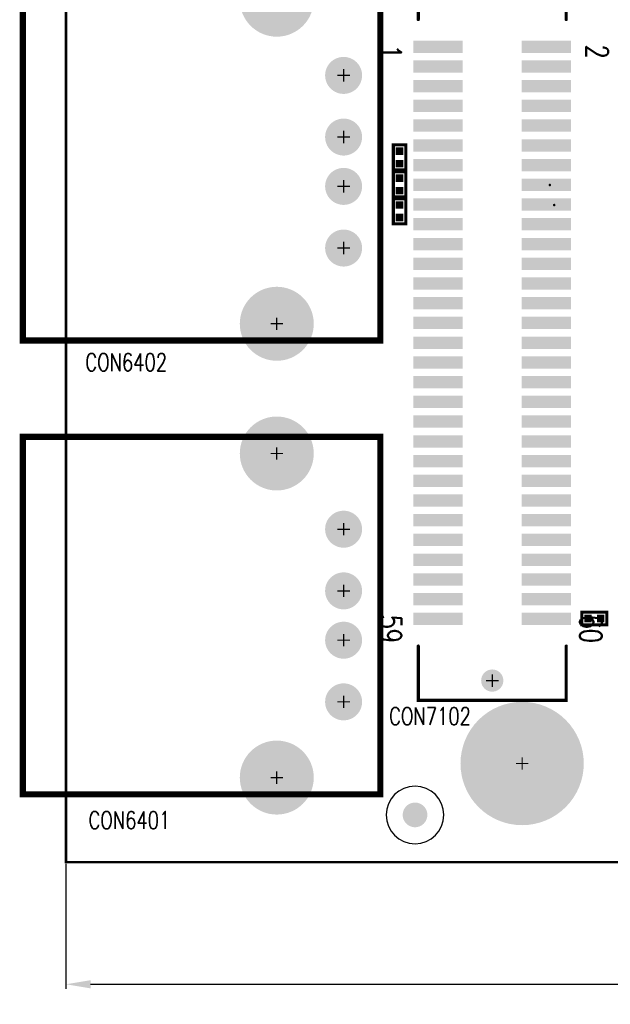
# Model space of a CAD drawing. Extents: x -1.9 to 62.2, y -5.8 to 85.1.
# Tile 1 of 13: x -1.9 to 22.1, y -5.8 to 34.2. Entities that reach past the tile are written whole.
import ezdxf

# ---------------------------------------------------------------- set-up
doc = ezdxf.new("R2010")
doc.units = 0
doc.linetypes.add('KEEPOUT_00011110$0', pattern=[2, 1, 1])
doc.layers.get('0').update_dxf_attribs({"linetype": 'CONTINUOUS'})
doc.layers.get('DEFPOINTS').update_dxf_attribs({"linetype": 'CONTINUOUS'})
for name, color, linetype in [('BOARD_OUTLINE_00', 254, 'CONTINUOUS'), ('DRIL_NPLTE_THRU_01', 3, 'CONTINUOUS'), ('DRIL_PLTE_THRU_01', 3, 'CONTINUOUS'), ('DRIL_SYMBOL', 254, 'CONTINUOUS'), ('KEEPOUT_01', 1, 'CONTINUOUS'), ('PADS_INNER', 96, 'CONTINUOUS'), ('PADS_TOP', 96, 'CONTINUOUS'), ('PART_TOP_2DLINE_00', 1, 'CONTINUOUS'), ('PART_TOP_2DLINE_01', 1, 'CONTINUOUS'), ('PART_TOP_TEXT_26', 255, 'CONTINUOUS'), ('TEXT_26', 255, 'CONTINUOUS')]:
    doc.layers.add(name, color=color, linetype=linetype)
doc.styles.add('W0$1016', font='simplex', dxfattribs={"width": 0.75})
doc.styles.add('W0$127', font='simplex', dxfattribs={"width": 0.75})
doc.dimstyles.get("Standard").update_dxf_attribs({"dimtxt": 1, "dimasz": 1, "dimexe": 0.18, "dimexo": 0.0625, "dimgap": 0.09, "dimtad": 0, "dimtih": 1, "dimtoh": 1, "dimzin": 0, "dimcen": 0.09, "dimclrd": 2, "dimclre": 2, "dimclrt": 2, "dimazin": 3, "dimtfac": 1, "dimtofl": 0, "dimtmove": 0, "dimatfit": 3})

# ---------------------------------------------------------------- blocks, each defined once
blk = doc.blocks.new('SMOOTH_0$1016')
at = {"const_width": 0.0508}
blk.add_lwpolyline([(-0.0254, 0, 1), (0.0254, 0, 1)], format="xyb", close=True, dxfattribs=at)
blk = doc.blocks.new('BOARD_8')
at = {"layer": 'BOARD_OUTLINE_00', "const_width": 0.1016}
blk.add_lwpolyline([(4.3328, -4.8786), (58.3328, -4.8786), (58.3328, -89.8786), (4.3328, -89.8786), (4.3328, -50.3786), (9.7078, -50.3786), (9.7078, -42.5786), (4.3328, -42.5786)], close=True, dxfattribs=at)
at = {"layer": 'BOARD_OUTLINE_00'}
blk.add_blockref('SMOOTH_0$1016', (4.3328, -89.8786), dxfattribs=at)
blk = doc.blocks.new('DRIL_HOLE_0')
blk.add_lwpolyline([(0, 0, 1), (0, 0, 1)], format="xyb", close=True)
blk = doc.blocks.new('PAD_0')
blk.add_lwpolyline([(0, 0, 1), (0, 0, 1)], format="xyb", close=True)
blk = doc.blocks.new('STK_TOP_94')
at = {"layer": 'DRIL_PLTE_THRU_01'}
blk.add_blockref('DRIL_HOLE_0', (0, 0), dxfattribs=at)
at = {"layer": 'PADS_INNER'}
blk.add_blockref('PAD_0', (0, 0), dxfattribs=at)
at = {"layer": 'PADS_TOP'}
blk.add_blockref('PAD_0', (0, 0), dxfattribs=at)
blk = doc.blocks.new('SYM_TOP_24')
blk.add_blockref('STK_TOP_94', (0, 0))
blk = doc.blocks.new('PART_TOP_140')
blk.add_blockref('SYM_TOP_24', (0, 0))
blk = doc.blocks.new('PART_TOP_144')
blk.add_blockref('SYM_TOP_24', (0, 0))
blk = doc.blocks.new('PART_TOP_145')
blk.add_blockref('SYM_TOP_24', (0, 0))
blk = doc.blocks.new('PART_TOP_146')
blk.add_blockref('SYM_TOP_24', (0, 0))
blk = doc.blocks.new('SMOOTH_0$254')
at = {"const_width": 0.127}
blk.add_lwpolyline([(-0.0635, 0, 1), (0.0635, 0, 1)], format="xyb", close=True, dxfattribs=at)
blk = doc.blocks.new('PART_BODY_TOP_95')
at = {"layer": 'PART_TOP_2DLINE_00', "const_width": 0.254}
blk.add_lwpolyline([(-7.25, -7.25), (7.25, -7.25), (7.25, 7.25), (-7.25, 7.25)], close=True, dxfattribs=at)
at = {"layer": 'PART_TOP_2DLINE_00'}
for p in [(-7.25, 7.25), (7.25, 7.25), (-7.25, -7.25), (7.25, -7.25)]:
    blk.add_blockref('SMOOTH_0$254', p, dxfattribs=at)
blk = doc.blocks.new('DRIL_SYMBOL_1')
at = {"layer": 'DRIL_SYMBOL', "const_width": 0.0508}
for points in [[(-0.254, 0), (0.254, 0)], [(0, -0.254), (0, 0.254)]]:
    blk.add_lwpolyline(points, dxfattribs=at)
blk = doc.blocks.new('DRIL_HOLE_1')
at = {"const_width": 0.5}
blk.add_lwpolyline([(-0.25, 0, 1), (0.25, 0, 1)], format="xyb", close=True, dxfattribs=at)
blk.add_blockref('DRIL_SYMBOL_1', (0, 0))
blk = doc.blocks.new('PAD_20')
at = {"const_width": 0.75}
blk.add_lwpolyline([(0, -0.375, 1), (0, 0.375, 1)], format="xyb", close=True, dxfattribs=at)
blk = doc.blocks.new('STK_TOP_269')
at = {"layer": 'DRIL_PLTE_THRU_01'}
blk.add_blockref('DRIL_HOLE_1', (0, 0), dxfattribs=at)
at = {"layer": 'PADS_INNER'}
blk.add_blockref('PAD_20', (0, 0), dxfattribs=at)
at = {"layer": 'PADS_TOP'}
blk.add_blockref('PAD_20', (0, 0), dxfattribs=at)
blk = doc.blocks.new('DRIL_SYMBOL_2$302')
at = {"layer": 'DRIL_SYMBOL', "const_width": 0.0508}
for points in [[(-0.254, 0), (0.254, 0)], [(0, -0.254), (0, 0.254)]]:
    blk.add_lwpolyline(points, dxfattribs=at)
blk = doc.blocks.new('DRIL_HOLE_2$302')
at = {"const_width": 1.151}
blk.add_lwpolyline([(-0.5755, 0, 1), (0.5755, 0, 1)], format="xyb", close=True, dxfattribs=at)
blk.add_blockref('DRIL_SYMBOL_2$302', (0, 0))
blk = doc.blocks.new('PAD_21')
at = {"const_width": 1.5}
blk.add_lwpolyline([(0, -0.75, 1), (0, 0.75, 1)], format="xyb", close=True, dxfattribs=at)
blk = doc.blocks.new('STK_TOP_270')
at = {"layer": 'DRIL_PLTE_THRU_01'}
blk.add_blockref('DRIL_HOLE_2$302', (0, 0), dxfattribs=at)
at = {"layer": 'PADS_INNER'}
blk.add_blockref('PAD_21', (0, 0), dxfattribs=at)
at = {"layer": 'PADS_TOP'}
blk.add_blockref('PAD_21', (0, 0), dxfattribs=at)
blk = doc.blocks.new('SYM_TOP_48')
for name, p in [('STK_TOP_270', (-3.05, 6.57)), ('PART_BODY_TOP_95', (0, 0)), ('STK_TOP_269', (-5.76, 3.5)), ('STK_TOP_269', (-5.76, 1)), ('STK_TOP_269', (-5.76, -1)), ('STK_TOP_269', (-5.76, -3.5)), ('STK_TOP_270', (-3.05, -6.57))]:
    blk.add_blockref(name, p)
blk = doc.blocks.new('PART_TOP_381')
blk.add_blockref('SYM_TOP_48', (0, 0))
blk = doc.blocks.new('PART_TOP_382')
blk.add_blockref('SYM_TOP_48', (0, 0))
blk = doc.blocks.new('DRIL_SYMBOL_2$5')
at = {"layer": 'DRIL_SYMBOL', "const_width": 0.0508}
for points in [[(-0.254, 0), (0.254, 0)], [(0, -0.254), (0, 0.254)]]:
    blk.add_lwpolyline(points, dxfattribs=at)
blk = doc.blocks.new('DRIL_HOLE_2$5')
at = {"const_width": 1.25}
blk.add_lwpolyline([(-0.625, 0, 1), (0.625, 0, 1)], format="xyb", close=True, dxfattribs=at)
blk.add_blockref('DRIL_SYMBOL_2$5', (0, 0))
blk = doc.blocks.new('PAD_39')
at = {"const_width": 2.5}
blk.add_lwpolyline([(0, -1.25, 1), (0, 1.25, 1)], format="xyb", close=True, dxfattribs=at)
blk = doc.blocks.new('STK_TOP_450')
at = {"layer": 'DRIL_PLTE_THRU_01'}
blk.add_blockref('DRIL_HOLE_2$5', (0, 0), dxfattribs=at)
at = {"layer": 'PADS_INNER'}
blk.add_blockref('PAD_39', (0, 0), dxfattribs=at)
at = {"layer": 'PADS_TOP'}
blk.add_blockref('PAD_39', (0, 0), dxfattribs=at)
blk = doc.blocks.new('SYM_TOP_62')
blk.add_blockref('STK_TOP_450', (0, 0))
blk = doc.blocks.new('PART_TOP_407')
blk.add_blockref('SYM_TOP_62', (0, 0))
blk = doc.blocks.new('PART_BODY_TOP_108')
at = {"layer": 'KEEPOUT_01', "linetype": 'KEEPOUT_00011110$0'}
blk.add_lwpolyline([(-1.1684, 0, 1), (1.1684, 0, 1)], format="xyb", close=True, dxfattribs=at)
blk = doc.blocks.new('PAD_38')
at = {"const_width": 0.5}
blk.add_lwpolyline([(0, -0.25, 1), (0, 0.25, 1)], format="xyb", close=True, dxfattribs=at)
blk = doc.blocks.new('STK_TOP_273')
at = {"layer": 'DRIL_NPLTE_THRU_01'}
blk.add_blockref('DRIL_HOLE_0', (0, 0), dxfattribs=at)
at = {"layer": 'PADS_INNER'}
blk.add_blockref('PAD_0', (0, 0), dxfattribs=at)
at = {"layer": 'PADS_TOP'}
blk.add_blockref('PAD_38', (0, 0), dxfattribs=at)
blk = doc.blocks.new('SYM_TOP_61')
for name in ['PART_BODY_TOP_108', 'STK_TOP_273']:
    blk.add_blockref(name, (0, 0))
blk = doc.blocks.new('PART_TOP_727')
blk.add_blockref('SYM_TOP_61', (0, 0))
blk = doc.blocks.new('PAD_5')
at = {"const_width": 0.0508}
blk.add_lwpolyline([(0, -0.0254, 1), (0, 0.0254, 1)], format="xyb", close=True, dxfattribs=at)
blk = doc.blocks.new('STK_TOP_51')
at = {"layer": 'DRIL_NPLTE_THRU_01'}
blk.add_blockref('DRIL_HOLE_0', (0, 0), dxfattribs=at)
at = {"layer": 'PADS_INNER'}
blk.add_blockref('PAD_0', (0, 0), dxfattribs=at)
at = {"layer": 'PADS_TOP'}
blk.add_blockref('PAD_5', (0, 0), dxfattribs=at)
blk = doc.blocks.new('SYM_TOP_106')
blk.add_blockref('STK_TOP_51', (0, 0))
blk = doc.blocks.new('PART_TOP_738')
blk.add_blockref('SYM_TOP_106', (0, 0))
blk = doc.blocks.new('SYM_TOP_107')
blk.add_blockref('STK_TOP_51', (0, 0))
blk = doc.blocks.new('PART_TOP_739')
blk.add_blockref('SYM_TOP_107', (0, 0))
blk = doc.blocks.new('SMOOTH_0$127')
at = {"const_width": 0.0635}
blk.add_lwpolyline([(-0.03175, 0, 1), (0.03175, 0, 1)], format="xyb", close=True, dxfattribs=at)
blk = doc.blocks.new('PART_BODY_TOP_75')
at = {"layer": 'PART_TOP_2DLINE_01', "const_width": 0.127}
blk.add_lwpolyline([(-0.508, 0.254), (0.508, 0.254), (0.508, -0.254), (-0.508, -0.254)], close=True, dxfattribs=at)
at = {"layer": 'PART_TOP_2DLINE_01'}
for p in [(-0.508, 0.254), (0.508, 0.254), (-0.508, -0.254), (0.508, -0.254)]:
    blk.add_blockref('SMOOTH_0$127', p, dxfattribs=at)
blk = doc.blocks.new('PAD_2')
at = {"const_width": 0.3048}
blk.add_lwpolyline([(-0.1524, 0), (0.1524, 0)], dxfattribs=at)
blk = doc.blocks.new('STK_TOP_41')
at = {"layer": 'DRIL_NPLTE_THRU_01'}
blk.add_blockref('DRIL_HOLE_0', (0, 0), dxfattribs=at)
at = {"layer": 'PADS_INNER'}
blk.add_blockref('PAD_0', (0, 0), dxfattribs=at)
at = {"layer": 'PADS_TOP'}
blk.add_blockref('PAD_2', (0, 0), dxfattribs=at)
blk = doc.blocks.new('SYM_TOP_29')
for name, p in [('PART_BODY_TOP_75', (0, 0)), ('STK_TOP_41', (-0.254, 0)), ('STK_TOP_41', (0.254, 0))]:
    blk.add_blockref(name, p)
blk = doc.blocks.new('PART_TOP_752')
blk.add_blockref('SYM_TOP_29', (0, 0))
blk = doc.blocks.new('PART_TOP_753')
blk.add_blockref('SYM_TOP_29', (0, 0))
blk = doc.blocks.new('PART_TOP_754')
blk.add_blockref('SYM_TOP_29', (0, 0))
blk = doc.blocks.new('PART_BODY_TOP_99')
at = {"layer": 'PART_TOP_2DLINE_00', "const_width": 0.127}
for points in [[(-12.7, 3), (-14.9, 3), (-14.9, -3), (-12.7, -3)], [(12.7, 3), (14.9, 3), (14.9, -3), (12.7, -3)]]:
    blk.add_lwpolyline(points, dxfattribs=at)
at = {"layer": 'PART_TOP_2DLINE_00'}
for p in [(-14.9, 3), (-12.7, 3), (12.7, 3), (14.9, 3), (-14.9, -3), (-12.7, -3), (12.7, -3), (14.9, -3)]:
    blk.add_blockref('SMOOTH_0$127', p, dxfattribs=at)
at = {"layer": 'PART_TOP_TEXT_26', "style": 'W0$127', "width": 0.75}
for s, p in [('2', (-11.684, 3.81)), ('60', (11.43, 3.556)), ('1', (-11.684, -4.572)), ('59', (11.43, -4.572))]:
    blk.add_text(s, height=0.889, dxfattribs=at).set_placement(p)
blk = doc.blocks.new('PAD_28')
at = {"const_width": 0.5}
blk.add_lwpolyline([(-1, 0), (1, 0)], dxfattribs=at)
blk = doc.blocks.new('STK_TOP_356')
at = {"layer": 'DRIL_NPLTE_THRU_01'}
blk.add_blockref('DRIL_HOLE_0', (0, 0), dxfattribs=at)
at = {"layer": 'PADS_INNER'}
blk.add_blockref('PAD_0', (0, 0), dxfattribs=at)
at = {"layer": 'PADS_TOP', "rotation": 90}
blk.add_blockref('PAD_28', (0, 0), dxfattribs=at)
blk = doc.blocks.new('DRIL_SYMBOL_1$3')
at = {"layer": 'DRIL_SYMBOL', "const_width": 0.0508}
for points in [[(-0.254, 0), (0.254, 0)], [(0, -0.254), (0, 0.254)]]:
    blk.add_lwpolyline(points, dxfattribs=at)
blk = doc.blocks.new('DRIL_HOLE_1$3')
at = {"const_width": 0.65}
blk.add_lwpolyline([(-0.325, 0, 1), (0.325, 0, 1)], format="xyb", close=True, dxfattribs=at)
blk.add_blockref('DRIL_SYMBOL_1$3', (0, 0))
blk = doc.blocks.new('PAD_29')
at = {"const_width": 0.65}
blk.add_lwpolyline([(0, -0.325, 1), (0, 0.325, 1)], format="xyb", close=True, dxfattribs=at)
blk = doc.blocks.new('STK_TOP_212')
at = {"layer": 'DRIL_NPLTE_THRU_01'}
blk.add_blockref('DRIL_HOLE_1$3', (0, 0), dxfattribs=at)
at = {"layer": 'PADS_INNER'}
blk.add_blockref('PAD_29', (0, 0), dxfattribs=at)
at = {"layer": 'PADS_TOP'}
blk.add_blockref('PAD_29', (0, 0), dxfattribs=at)
blk = doc.blocks.new('DRIL_SYMBOL_0$9')
at = {"layer": 'DRIL_SYMBOL', "const_width": 0.0508}
for points in [[(-0.254, 0), (0.254, 0)], [(0, -0.254), (0, 0.254)]]:
    blk.add_lwpolyline(points, dxfattribs=at)
blk = doc.blocks.new('DRIL_HOLE_0$9')
at = {"const_width": 0.45}
blk.add_lwpolyline([(-0.225, 0, 1), (0.225, 0, 1)], format="xyb", close=True, dxfattribs=at)
blk.add_blockref('DRIL_SYMBOL_0$9', (0, 0))
blk = doc.blocks.new('PAD_30')
at = {"const_width": 0.45}
blk.add_lwpolyline([(0, -0.225, 1), (0, 0.225, 1)], format="xyb", close=True, dxfattribs=at)
blk = doc.blocks.new('STK_TOP_213')
at = {"layer": 'DRIL_NPLTE_THRU_01'}
blk.add_blockref('DRIL_HOLE_0$9', (0, 0), dxfattribs=at)
at = {"layer": 'PADS_INNER'}
blk.add_blockref('PAD_30', (0, 0), dxfattribs=at)
at = {"layer": 'PADS_TOP'}
blk.add_blockref('PAD_30', (0, 0), dxfattribs=at)
blk = doc.blocks.new('SYM_TOP_52')
for name, p in [('PART_BODY_TOP_99', (0, 0)), ('STK_TOP_356', (-11.6, 2.2)), ('STK_TOP_356', (-10.8, 2.2)), ('STK_TOP_356', (-10, 2.2)), ('STK_TOP_356', (-9.2, 2.2)), ('STK_TOP_356', (-8.4, 2.2)), ('STK_TOP_356', (-7.6, 2.2)), ('STK_TOP_356', (-6.8, 2.2)), ('STK_TOP_356', (-6, 2.2)), ('STK_TOP_356', (-5.2, 2.2)), ('STK_TOP_356', (-4.4, 2.2)), ('STK_TOP_356', (-3.6, 2.2)), ('STK_TOP_356', (-2.8, 2.2)), ('STK_TOP_356', (-2, 2.2)), ('STK_TOP_356', (-1.2, 2.2)), ('STK_TOP_356', (-0.4, 2.2)), ('STK_TOP_356', (0.4, 2.2)), ('STK_TOP_356', (1.2, 2.2)), ('STK_TOP_356', (2, 2.2)), ('STK_TOP_356', (2.8, 2.2)), ('STK_TOP_356', (3.6, 2.2)), ('STK_TOP_356', (4.4, 2.2)), ('STK_TOP_356', (5.2, 2.2)), ('STK_TOP_356', (6, 2.2)), ('STK_TOP_356', (6.8, 2.2)), ('STK_TOP_356', (7.6, 2.2)), ('STK_TOP_356', (8.4, 2.2)), ('STK_TOP_356', (9.2, 2.2)), ('STK_TOP_356', (10, 2.2)), ('STK_TOP_356', (10.8, 2.2)), ('STK_TOP_356', (11.6, 2.2)), ('STK_TOP_212', (-14.1, 0)), ('STK_TOP_213', (14.1, 0)), ('STK_TOP_356', (-11.6, -2.2)), ('STK_TOP_356', (-10.8, -2.2)), ('STK_TOP_356', (-10, -2.2)), ('STK_TOP_356', (-9.2, -2.2)), ('STK_TOP_356', (-8.4, -2.2)), ('STK_TOP_356', (-7.6, -2.2)), ('STK_TOP_356', (-6.8, -2.2)), ('STK_TOP_356', (-6, -2.2)), ('STK_TOP_356', (-5.2, -2.2)), ('STK_TOP_356', (-4.4, -2.2)), ('STK_TOP_356', (-3.6, -2.2)), ('STK_TOP_356', (-2.8, -2.2)), ('STK_TOP_356', (-2, -2.2)), ('STK_TOP_356', (-1.2, -2.2)), ('STK_TOP_356', (-0.4, -2.2)), ('STK_TOP_356', (0.4, -2.2)), ('STK_TOP_356', (1.2, -2.2)), ('STK_TOP_356', (2, -2.2)), ('STK_TOP_356', (2.8, -2.2)), ('STK_TOP_356', (3.6, -2.2)), ('STK_TOP_356', (4.4, -2.2)), ('STK_TOP_356', (5.2, -2.2)), ('STK_TOP_356', (6, -2.2)), ('STK_TOP_356', (6.8, -2.2)), ('STK_TOP_356', (7.6, -2.2)), ('STK_TOP_356', (8.4, -2.2)), ('STK_TOP_356', (9.2, -2.2)), ('STK_TOP_356', (10, -2.2)), ('STK_TOP_356', (10.8, -2.2)), ('STK_TOP_356', (11.6, -2.2))]:
    blk.add_blockref(name, p)
blk = doc.blocks.new('PART_TOP_762')
blk.add_blockref('SYM_TOP_52', (0, 0))
blk = doc.blocks.new('PART_TOP_763')
blk.add_blockref('SYM_TOP_29', (0, 0))
blk = doc.blocks.new('*U831')
at = {"color": 2, "linetype": 'CONTINUOUS'}
blk.add_text('54.00mm', height=1, dxfattribs=at).set_placement((24.167, -5.45))
blk = doc.blocks.new('*D828')
at = {"color": 2, "linetype": 'CONTINUOUS'}
for p, q in [((0, -0.062), (0, -5.13)), ((54, -0.062), (54, -5.13)), ((1, -4.95), (24.077, -4.95)), ((53, -4.95), (29.923, -4.95))]:
    blk.add_line(p, q, dxfattribs=at)
for points in [[(1, -4.784), (1, -5.117), (0, -4.95)], [(53, -4.784), (53, -5.117), (54, -4.95)]]:
    blk.add_solid(points, dxfattribs=at)
at = {"layer": 'DEFPOINTS', "color": 0, "linetype": 'CONTINUOUS'}
for p in [(0, 0), (54, 0), (54, -4.95)]:
    blk.add_point(p, dxfattribs=at)
at = {"linetype": 'CONTINUOUS'}
blk.add_blockref('*U831', (0, 0), dxfattribs=at)

msp = doc.modelspace()

# ---------------------------------------------------------------- block references
for name, p in [('BOARD_8', (-4.3328, 89.8786)), ('PART_TOP_145', (18.5326, 32.258)), ('PART_TOP_144', (18.5326, 31.4452)), ('PART_TOP_140', (18.5834, 29.7942)), ('PART_TOP_146', (18.5834, 29.0322)), ('PART_TOP_738', (19.6248, 27.4574)), ('PART_TOP_739', (19.8026, 26.6446)), ('PART_TOP_763', (21.4282, 9.8806))]:
    msp.add_blockref(name, p)
for name, p, rotation in [('PART_TOP_382', (5.5, 28.4), 180), ('PART_TOP_762', (17.288, 21.463), 270), ('PART_TOP_754', (13.5288, 28.575), 90), ('PART_TOP_753', (13.5288, 27.4828), 270), ('PART_TOP_752', (13.5288, 26.3906), 270), ('PART_TOP_381', (5.5, 10), 180), ('PART_TOP_407', (18.50009, 3.999992), 270), ('PART_TOP_727', (14.1566, 1.9166), 270)]:
    msp.add_blockref(name, p, dxfattribs=dict(rotation=rotation))

# ---------------------------------------------------------------- texts
at = {"layer": 'TEXT_26', "style": 'W0$1016', "width": 0.75}
for s, p in [('CON6402', (0.7874, 19.9136)), ('CON7102', (13.1064, 5.5626)), ('CON6401', (0.9144, 1.3462))]:
    msp.add_text(s, height=0.7112, dxfattribs=at).set_placement(p)

# ---------------------------------------------------------------- dimensions: what is measured, and where the dimension line sits
at = {"linetype": 'CONTINUOUS'}
dim = msp.add_linear_dim(base=(54, -4.950448), p1=(0, 0), p2=(54, 0), dimstyle='Standard', override={"dimpost": 'mm'}, dxfattribs=at)
dim.commit()
dim.dimension.update_dxf_attribs({"geometry": '*D828', "text_midpoint": (27, -4.950448)})

doc.saveas('drawing.dxf')
